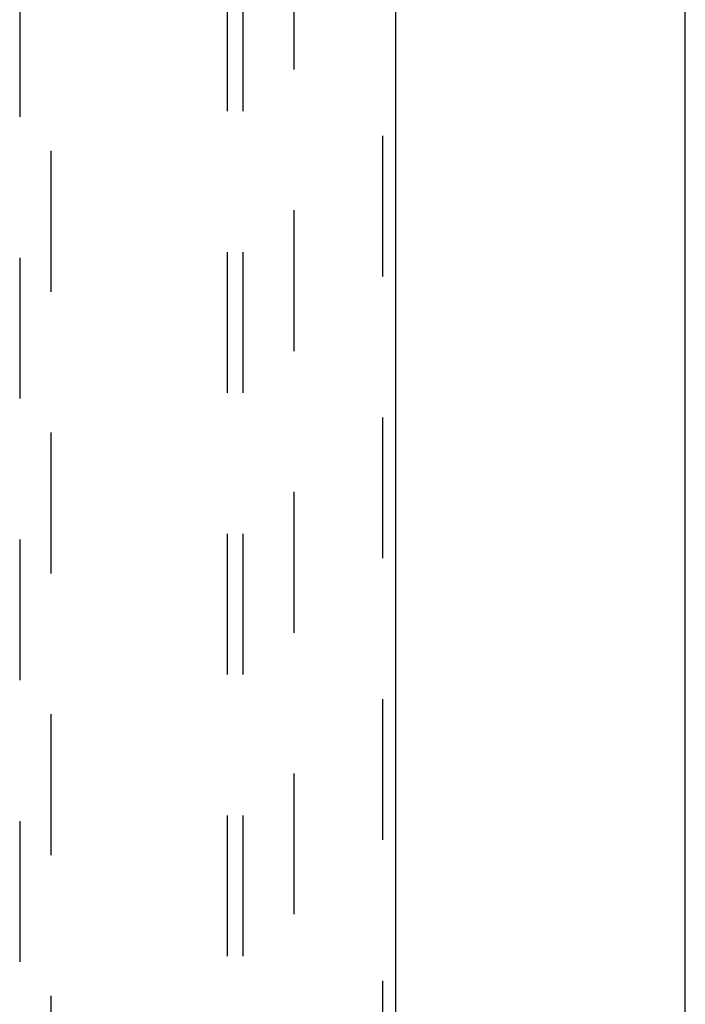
# Model space of a CAD drawing. Header units: inches. Extents: x 0 to 204, y 0 to 132.
# Tile 48 of 112: x 90.29 to 95.6, y 52.52 to 60.38. Entities that reach past the tile are written whole.
import ezdxf

# ---------------------------------------------------------------- set-up
doc = ezdxf.new("R2010")
doc.units = ezdxf.units.IN
doc.header["$LTSCALE"] = 11.243375
doc.header["$MEASUREMENT"] = 0
doc.linetypes.add('HIDDEN', pattern=[0.2, 0.1, -0.1])
doc.layers.get('0').update_dxf_attribs({"linetype": 'CONTINUOUS'})
for name, color, linetype in [('DEFAULT_2', 8, 'HIDDEN'), ('DOOR_ASSEMBLY', 7, 'CONTINUOUS'), ('SUBPANEL', 7, 'CONTINUOUS')]:
    doc.layers.add(name, color=color, linetype=linetype)

msp = doc.modelspace()

# ---------------------------------------------------------------- linework, layer by layer
at = {"color": 3, "linetype": 'Continuous'}
msp.add_line((95.6013, 9.3936), (95.6013, 89.1856), dxfattribs=at)
at = {"layer": 'DEFAULT_2', "color": 8, "linetype": 'HIDDEN'}
msp.add_line((92.4763, 85.8416), (92.4763, 12.7376), dxfattribs=at)
at = {"layer": 'DOOR_ASSEMBLY', "color": 8, "linetype": 'HIDDEN'}
for p, q in [((93.1848, 86.4356), (93.1848, 12.1436)), ((90.2888, 85.4621), (90.2888, 51.4603)), ((90.5388, 51.4603), (90.5388, 85.4621))]:
    msp.add_line(p, q, dxfattribs=at)
at = {"layer": 'DOOR_ASSEMBLY', "color": 3, "linetype": 'Continuous'}
msp.add_line((93.2888, 86.4356), (93.2888, 12.1436), dxfattribs=at)
at = {"layer": 'SUBPANEL', "color": 8, "linetype": 'HIDDEN'}
for p, q in [((91.9451, 83.2583), (91.9451, 15.3208)), ((92.0701, 83.2583), (92.0701, 15.3208))]:
    msp.add_line(p, q, dxfattribs=at)

doc.saveas('drawing.dxf')
